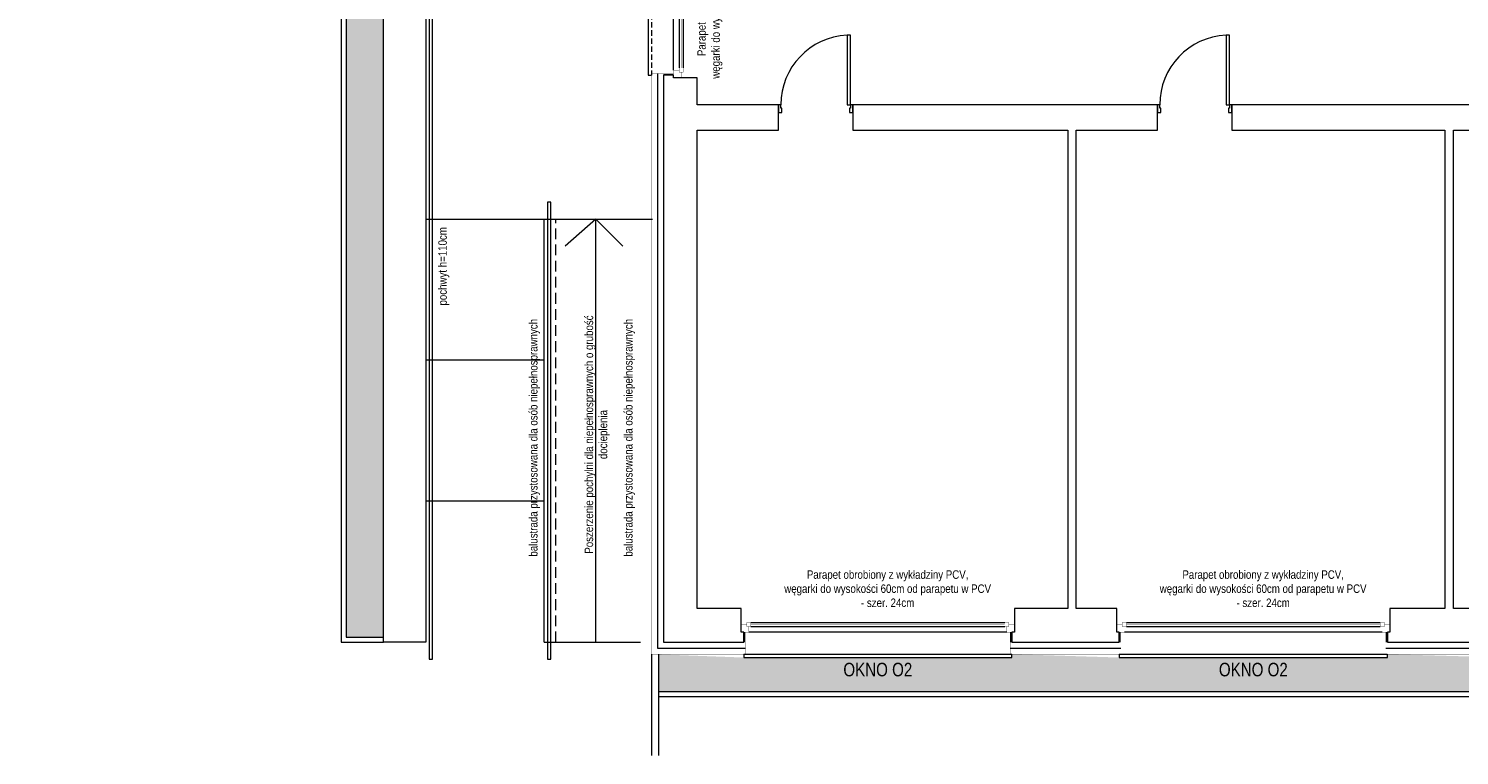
# Model space of a CAD drawing. Header units: millimetres. Extents: x 18880 to 99371, y -5529 to 27899.
# Tile 103 of 161: x 28945 to 30637, y 15270 to 16128. Entities that reach past the tile are written whole.
import ezdxf

# ---------------------------------------------------------------- set-up
doc = ezdxf.new("R2010")
doc.units = ezdxf.units.MM
doc.set_wipeout_variables(frame=1)
doc.linetypes.add('DASHED', pattern=[19.05, 12.7, -6.35])
for name, color, linetype, lineweight in [('AA_HATCH', 251, 'Continuous', 0), ('AA_IZOLACJA', 251, 'Continuous', 0), ('AA_OPIS', 2, 'Continuous', 0), ('AA_WIDOK', 254, 'Continuous', 0), ('AP wymiary', 40, 'Continuous', 0), ('Drzwi ArchiCAD_Nr_Pióra__1', 7, 'Continuous', 13), ('Drzwi ArchiCAD_Nr_Pióra__23', 4, 'Continuous', 20), ('Drzwi ArchiCAD_Nr_Pióra__3', 4, 'Continuous', 18), ('K_SCIANY', 90, 'Continuous', 20)]:
    doc.layers.add(name, color=color, linetype=linetype, lineweight=lineweight)
doc.layers.add('Drzwi ArchiCAD', color=7, linetype='Continuous')
doc.layers.add('Okna ArchiCADa', color=7, linetype='Continuous')
doc.styles.add('ARIAL', font='arial.ttf')
doc.styles.add('Arial Narrow', font='txt')
doc.linetypes.add('STYROPIAN', pattern='A,0.000141,[1,styropian.shx,S=1,R=0,X=0,Y=0],-14.102004', length=14.102145)

# ---------------------------------------------------------------- blocks, each defined once
blk = doc.blocks.new('D1 Drzwi proste 12_56')
at = {"layer": 'Drzwi ArchiCAD_Nr_Pióra__1', "linetype": 'Continuous'}
for p, q in [((-440, 0), (-440, -90)), ((440, 0), (440, -90))]:
    blk.add_line(p, q, dxfattribs=at)
at = {"layer": 'Drzwi ArchiCAD_Nr_Pióra__23', "linetype": 'Continuous'}
for p, q in [((-412, 0), (-440, 0)), ((-440, 0), (-440, -90)), ((-412, -40), (-412, 0)), ((440, 0), (412, 0)), ((412, 0), (412, -40)), ((440, -90), (440, 0)), ((-440, -90), (-400, -90)), ((-400, -40), (-412, -40)), ((-400, -90), (-400, -40)), ((412, -40), (400, -40)), ((400, -40), (400, -90)), ((400, -90), (440, -90))]:
    blk.add_line(p, q, dxfattribs=at)
at = {"layer": 'Drzwi ArchiCAD_Nr_Pióra__3', "linetype": 'Continuous'}
for p, q in [((412, 824), (372, 824)), ((372, 824), (372, 0)), ((412, 0), (412, 824)), ((372, 0), (412, 0))]:
    blk.add_line(p, q, dxfattribs=at)
blk.add_arc((412, 0), 824, 92.7824, 180, dxfattribs=at)
blk = doc.blocks.new('O1 rozwierane 12_80')
at = {"layer": 'AA_WIDOK', "color": 4}
blk.add_lwpolyline([(1585, 260), (1585, 300), (-1585, 300), (-1585, 260)], dxfattribs=at)
at = {"layer": 'AA_WIDOK', "linetype": 'DASHED', "ltscale": 0.5}
blk.add_lwpolyline([(1585, 260), (-1585, 260)], dxfattribs=at)
at = {"layer": 'AA_WIDOK', "color": 4, "const_width": 3}
for points in [[(-1615, -90), (-1615, 0)], [(1615, 0), (1615, -90)]]:
    blk.add_lwpolyline(points, dxfattribs=at)
at = {"color": 4}
blk.add_wipeout([(-1500, -115), (-1500, -65), (-1525, -65), (-1525, 0), (1525, 0), (1525, -65), (1500, -65), (1500, -115)], dxfattribs=at).dxf.layer = 'AA_WIDOK'
at = {"layer": 'AA_IZOLACJA', "linetype": 'STYROPIAN', "ltscale": 0.2}
for points in [[(-1575, 120), (-1575, 0)], [(1575, 120), (1575, 0)]]:
    blk.add_lwpolyline(points, dxfattribs=at)
at = {"layer": 'AA_WIDOK', "const_width": 3}
for points in [[(-1565, 260), (-1565, 0)], [(1565, 260), (1565, 0)]]:
    blk.add_lwpolyline(points, dxfattribs=at)
at = {"layer": 'AA_WIDOK', "color": 4, "const_width": 3}
for points in [[(-1615, 0), (-1525, 0)], [(-1525, 0), (-1525, -65)], [(1525, -65), (1525, 0)], [(1525, 0), (1615, 0)], [(-1550, -90), (-1615, -90)], [(-1525, -65), (-1550, -65)], [(-1550, -65), (-1550, -90)], [(-1550, -65), (-1500, -65)], [(-1550, -115), (-1550, -65)], [(-1500, -115), (-1550, -115)], [(-1500, -65), (-1500, -115)], [(1500, -80), (-1500, -80)], [(1500, -90), (-1500, -90)], [(1500, -100), (-1500, -100)], [(1500, -115), (1500, -65)], [(1500, -65), (1550, -65)], [(1550, -115), (1500, -115)], [(1550, -65), (1525, -65)], [(1550, -90), (1550, -65)], [(1550, -65), (1550, -115)], [(1615, -90), (1550, -90)]]:
    blk.add_lwpolyline(points, dxfattribs=at)
at = {"layer": 'AA_WIDOK', "color": 4}
for points in [[(-1525, 0), (1525, 0)], [(1500, -65), (-1500, -65)], [(1500, -115), (-1500, -115)], [(1500, -115), (-1500, -115)]]:
    blk.add_lwpolyline(points, dxfattribs=at)
blk = doc.blocks.new('rqvewvr')
at = {"layer": 'AA_WIDOK', "color": 4}
blk.add_lwpolyline([(-35, 237), (-39, 237), (-39, 3), (-35, 3)], dxfattribs=at)
at = {"layer": 'AA_WIDOK', "linetype": 'DASHED', "ltscale": 0.5}
blk.add_lwpolyline([(-35, 237), (-35, 3)], dxfattribs=at)
at = {"layer": 'AA_WIDOK', "color": 4, "const_width": 0.3}
for points in [[(-9, 240), (0, 240)], [(0, 0), (-9, 0)]]:
    blk.add_lwpolyline(points, dxfattribs=at)
at = {"color": 4}
blk.add_wipeout([(2.5, 11.5), (-2.5, 11.5), (-2.5, 9), (-9, 9), (-9, 231), (-2.5, 231), (-2.5, 228.5), (2.5, 228.5)], dxfattribs=at).dxf.layer = 'AA_WIDOK'
at = {"layer": 'AA_IZOLACJA', "linetype": 'STYROPIAN', "ltscale": 0.2}
for points in [[(-21, 236), (-9, 236)], [(-21, 4), (-9, 4)]]:
    blk.add_lwpolyline(points, dxfattribs=at)
at = {"layer": 'AA_WIDOK', "color": 4, "const_width": 0.3}
for points in [[(-9, 231), (-9, 240)], [(0, 240), (0, 233.5)], [(-2.5, 231), (-9, 231)], [(0, 233.5), (-2.5, 233.5)], [(-2.5, 233.5), (-2.5, 231)], [(-2.5, 228.5), (-2.5, 233.5)], [(-2.5, 233.5), (2.5, 233.5)], [(2.5, 228.5), (-2.5, 228.5)], [(-1, 228.5), (-1, 11.5)], [(0, 228.5), (0, 11.5)], [(1, 228.5), (1, 11.5)], [(2.5, 233.5), (2.5, 228.5)], [(-9, 0), (-9, 9)], [(-9, 9), (-2.5, 9)], [(-2.5, 6.5), (-2.5, 11.5)], [(-2.5, 11.5), (2.5, 11.5)], [(-2.5, 9), (-2.5, 6.5)], [(-2.5, 6.5), (0, 6.5)], [(2.5, 6.5), (-2.5, 6.5)], [(0, 6.5), (0, 0)], [(2.5, 11.5), (2.5, 6.5)]]:
    blk.add_lwpolyline(points, dxfattribs=at)
at = {"layer": 'AA_WIDOK', "const_width": 0.3}
for points in [[(-35, 235), (-9, 235)], [(-35, 5), (-9, 5)]]:
    blk.add_lwpolyline(points, dxfattribs=at)
at = {"layer": 'AA_WIDOK', "color": 4}
for points in [[(-9, 9), (-9, 231)], [(-2.5, 228.5), (-2.5, 11.5)], [(2.5, 228.5), (2.5, 11.5)], [(2.5, 228.5), (2.5, 11.5)]]:
    blk.add_lwpolyline(points, dxfattribs=at)

msp = doc.modelspace()

# ---------------------------------------------------------------- hatches: boundary and pattern name
at = {"layer": 'AA_HATCH'}
h = msp.add_hatch(dxfattribs=at)
h.set_pattern_fill('AR-CONC', color=256, scale=0.1)
h.paths.add_polyline_path([(31612.01574, 19924.02241), (31568.01574, 19924.02241), (31568.01574, 19785.87583), (31572.01574, 19785.87583), (31572.01574, 19674.87583), (31568.05129, 19451.87583), (31572.01574, 19451.87583), (31572.01574, 19340.87583), (31568.05457, 19136.87583), (31572.01574, 19136.87583), (31572.01574, 19025.87583), (31568.09995, 18932.87583), (31572.01574, 18932.87583), (31572.01574, 18821.87583), (31568.04866, 18580.87583), (31572.01574, 18580.87583), (31572.01574, 18469.87583), (31568.03511, 18058.87583), (31572.01574, 18058.87583), (31572.01574, 17947.87583), (31568.03258, 17474.87583), (31572.01574, 17474.87583), (31572.01574, 17363.87583), (31568.05666, 17170.37583), (31570.01574, 17170.37583), (31570.01574, 17006.37583), (31568.03913, 16837.37583), (31572.01574, 16837.37583), (31572.01574, 16693.37583), (31568.03174, 16195.37583), (31572.01574, 16195.37583), (31572.01574, 16051.37583), (31568.01574, 15389.37583), (31473.01574, 15389.37583), (31473.01574, 15385.37583), (31156.01574, 15385.37583), (31010.01574, 15389.32177), (31010.01574, 15385.37583), (30693.01574, 15385.37583), (30552.01574, 15389.31988), (30552.01574, 15385.37583), (30235.01574, 15385.37583), (30108.01574, 15389.31381), (30108.01574, 15385.37583), (29791.01574, 15385.37583), (29690.01574, 15389.08225), (29690.01574, 15345.37583), (31612.01574, 15345.37583)])
h = msp.add_hatch(dxfattribs=at)
h.set_pattern_fill('AR-CONC', color=256, scale=0.1)
h.paths.add_polyline_path([(29365.01574, 16364.37583), (29325.01574, 16364.37583), (29325.01574, 16360.37583), (29008.01574, 16360.37583), (28899.01574, 16364.30375), (28899.01574, 16360.37583), (28582.01574, 16360.37583), (28466.01574, 16364.30803), (28466.01574, 16360.37583), (28149.01574, 16360.37583), (28057.01574, 16364.37583), (28057.01574, 17043.37583), (28053.01574, 17043.37583), (28053.01574, 17277.37583), (28057.01574, 17329.37583), (28010.01574, 17329.37583), (28010.01574, 17325.37583), (27693.01574, 17325.37583), (27559.01574, 17329.317), (27559.01574, 17325.37583), (27242.01574, 17325.37583), (27097.01574, 17329.3214), (27097.01574, 17325.37583), (26780.01574, 17325.37583), (26638.01574, 17329.32027), (26638.01574, 17325.37583), (26321.01574, 17325.37583), (26220.01574, 17329.15153), (26220.01574, 17285.37583), (28013.01574, 17285.37583), (28013.01574, 16320.37583), (29321.01574, 16320.37583), (29321.01574, 15409.37583), (29365.01574, 15409.37583)])

# ---------------------------------------------------------------- linework, layer by layer
for points in [[(26220.01574, 17285.37583), (28013.01574, 17285.37583), (28013.01574, 16320.37583), (29321.01574, 16320.37583), (29321.01574, 15409.37583), (29365.01574, 15409.37583)], [(26220.01574, 17279.37583), (28007.01574, 17279.37583), (28007.01574, 16314.37583), (29315.01574, 16314.37583), (29315.01574, 15403.37583), (29365.01574, 15403.37583)], [(29682.01574, 15389.37583), (29682.01574, 15269.77724)], [(29690.01574, 15389.37583), (29690.01574, 15269.77724)]]:
    msp.add_lwpolyline(points, dxfattribs=at)
at = {"layer": 'AA_IZOLACJA', "linetype": 'STYROPIAN', "ltscale": 1.4}
for points in [[(29689.01574, 16075.37583), (29689.01574, 15396.37583), (29793.01574, 15396.37583)], [(30106.01574, 15396.37583), (30237.01574, 15396.37583)], [(30550.01574, 15396.37583), (30695.01574, 15396.37583)]]:
    msp.add_lwpolyline(points, dxfattribs=at)
at = {"layer": 'AA_WIDOK'}
for p, q in [((29365.01574, 15403.37583), (29365.01574, 16364.37583)), ((29415.01574, 16364.37583), (29415.01574, 15403.37583)), ((29415.01574, 15903.37583), (29683.01574, 15903.37583)), ((29555.01574, 15403.37583), (29555.01574, 15903.37583)), ((29616.01574, 15903.37583), (29580.01385, 15871.37394)), ((29616.01574, 15403.37583), (29616.01574, 15903.37583)), ((29616.01574, 15903.37583), (29648.01763, 15871.37394)), ((29555.01574, 15736.70916), (29415.01574, 15736.70916)), ((29555.01574, 15570.04249), (29415.01574, 15570.04249)), ((29415.01574, 15403.37583), (29365.01574, 15403.37583)), ((29555.01574, 15403.37583), (29669.01574, 15403.37583))]:
    msp.add_line(p, q, dxfattribs=at)
at = {"layer": 'AA_WIDOK', "const_width": 0.3}
for points in [[(29682.01574, 16075.37583), (29682.01574, 15389.37583), (29793.01574, 15389.37583)], [(30106.01574, 15389.37583), (30237.01574, 15389.37583)], [(30550.01574, 15389.37583), (30695.01574, 15389.37583)]]:
    msp.add_lwpolyline(points, dxfattribs=at)
at = {"layer": 'AA_WIDOK', "color": 8, "linetype": 'DASHED'}
msp.add_lwpolyline([(29569.01574, 15403.37583), (29569.01574, 15903.37583)], dxfattribs=at)
at = {"layer": 'AP wymiary'}
for points in [[(29419.01574, 15383.37583), (29423.01574, 15383.37583), (29423.01574, 16363.37583), (29419.01574, 16363.37583)], [(29559.01574, 15383.37583), (29563.01574, 15383.37583), (29563.01574, 15923.37583), (29559.01574, 15923.37583)]]:
    msp.add_lwpolyline(points, close=True, dxfattribs=at)
at = {"layer": 'K_SCIANY'}
for points in [[(29832.01574, 16008.37583), (29832.01574, 16029.37583), (29832.01574, 16038.37583), (29736.01574, 16038.37583), (29736.01574, 16070.37583), (29717.01574, 16070.37583), (29708.01574, 16070.37583), (29708.01574, 16073.37583), (29696.01574, 16073.37583), (29696.01574, 15403.37583), (29791.01574, 15403.37583), (29791.01574, 15415.37583), (29788.01574, 15415.37583), (29788.01574, 15424.37583), (29788.01574, 15443.37583), (29736.01574, 15443.37583), (29736.01574, 16008.37583)], [(29920.01574, 16038.37583), (29920.01574, 16029.37583), (29920.01574, 16008.37583), (30174.01574, 16008.37583), (30174.01574, 15443.37583), (30111.01574, 15443.37583), (30111.01574, 15424.37583), (30111.01574, 15415.37583), (30108.01574, 15415.37583), (30108.01574, 15403.37583), (30235.01574, 15403.37583), (30235.01574, 15415.37583), (30232.01574, 15415.37583), (30232.01574, 15424.37583), (30232.01574, 15443.37583), (30184.01574, 15443.37583), (30184.01574, 16008.37583), (30280.01574, 16008.37583), (30280.01574, 16029.37583), (30280.01574, 16038.37583)], [(30368.01574, 16038.37583), (30368.01574, 16029.37583), (30368.01574, 16008.37583), (30620.01574, 16008.37583), (30620.01574, 15443.37583), (30555.01574, 15443.37583), (30555.01574, 15424.37583), (30555.01574, 15415.37583), (30552.01574, 15415.37583), (30552.01574, 15403.37583), (30693.01574, 15403.37583), (30693.01574, 15415.37583), (30690.01574, 15415.37583), (30690.01574, 15424.37583), (30690.01574, 15443.37583), (30630.01574, 15443.37583), (30630.01574, 16008.37583), (30727.01574, 16008.37583), (30727.01574, 16029.37583), (30727.01574, 16038.37583)]]:
    msp.add_lwpolyline(points, close=True, dxfattribs=at)

# ---------------------------------------------------------------- block references
at = {"layer": 'Drzwi ArchiCAD', "linetype": 'Continuous', "xscale": 0.1, "yscale": 0.1, "zscale": 0.1}
for p in [(29876.01574, 16038.37583), (30324.01574, 16038.37583)]:
    msp.add_blockref('D1 Drzwi proste 12_56', p, dxfattribs=at)

# ---------------------------------------------------------------- texts
at = {"layer": 'AA_OPIS', "char_height": 10, "width": 299.9998938, "attachment_point": 1, "rotation": 90, "style": 'Arial Narrow'}
for s, insert in [('\\pxqc;{\\fArial Narrow|b0|i0|c238|p34;\\C2;Parapet obrobiony z wykładziny PCV,\\Pwęgarki do wysokości 60cm od parapetu w PCV\\P- szer. 24cm}', (29736.03835, 16041.43607)), ('\\pxqc;{\\fArial Narrow|b0|i0|c238|p34;\\C2;pochwyt h=110cm}', (29429.85489, 15697.55711)), ('\\pxqc;{\\fArial Narrow|b0|i0|c238|p34;\\C2;Poszerzenie pochylni dla niepełnosprawnych o grubość docieplenia}', (29602.91198, 15498.77035)), ('\\pxqc;{\\fArial Narrow|b0|i0|c238|p34;\\C2;balustrada przystosowana dla osób niepełnosprawnych}', (29537.14419, 15494.9774)), ('\\pxqc;{\\fArial Narrow|b0|i0|c238|p34;\\C2;balustrada przystosowana dla osób niepełnosprawnych}', (29649.50064, 15494.9774))]:
    msp.add_mtext(s, dxfattribs=dict(at, insert=insert))

# ---------------------------------------------------------------- next in the draw order: block references
msp.add_blockref('rqvewvr', (29717.01574, 16070.37583))
at = {"layer": 'Okna ArchiCADa', "linetype": 'Continuous', "xscale": 0.1, "yscale": 0.1, "zscale": 0.1, "rotation": 180}
for p in [(29949.51574, 15415.37583), (30393.51574, 15415.37583)]:
    msp.add_blockref('O1 rozwierane 12_80', p, dxfattribs=at)

# ---------------------------------------------------------------- next in the draw order: linework, layer by layer
at = {"layer": 'AA_HATCH'}
for points in [[(29690.01574, 15339.37583), (31618.01574, 15339.37583), (31618.01574, 25061.37583), (30915.01574, 25061.37583)], [(29690.01574, 15345.37583), (31612.01574, 15345.37583), (31612.01574, 25055.37583), (30915.01574, 25055.37583)]]:
    msp.add_lwpolyline(points, dxfattribs=at)

# ---------------------------------------------------------------- next in the draw order: texts
at = {"layer": 'AA_OPIS'}
for s, insert, char_height, width, attachment_point, style in [('\\pxqc;{\\fArial Narrow|b0|i0|c238|p34;\\C2;Parapet obrobiony z wykładziny PCV,\\Pwęgarki do wysokości 60cm od parapetu w PCV\\P- szer. 24cm}', (29811.12537, 15488.39072), 10, 299.9998938, 1, 'Arial Narrow'), ('\\pxqc;{\\fArial Narrow|b0|i0|c238|p34;\\C2;Parapet obrobiony z wykładziny PCV,\\Pwęgarki do wysokości 60cm od parapetu w PCV\\P- szer. 24cm}', (30255.12537, 15488.39072), 10, 299.9998938, 1, 'Arial Narrow'), ('{\\W0.8;OKNO O2}', (29949.51574, 15379.13515), 16, 300, 2, 'ARIAL'), ('{\\W0.8;OKNO O2}', (30393.51574, 15379.13515), 16, 300, 2, 'ARIAL')]:
    msp.add_mtext(s, dxfattribs=dict(at, insert=insert, char_height=char_height, width=width, attachment_point=attachment_point, style=style))

doc.saveas('drawing.dxf')
